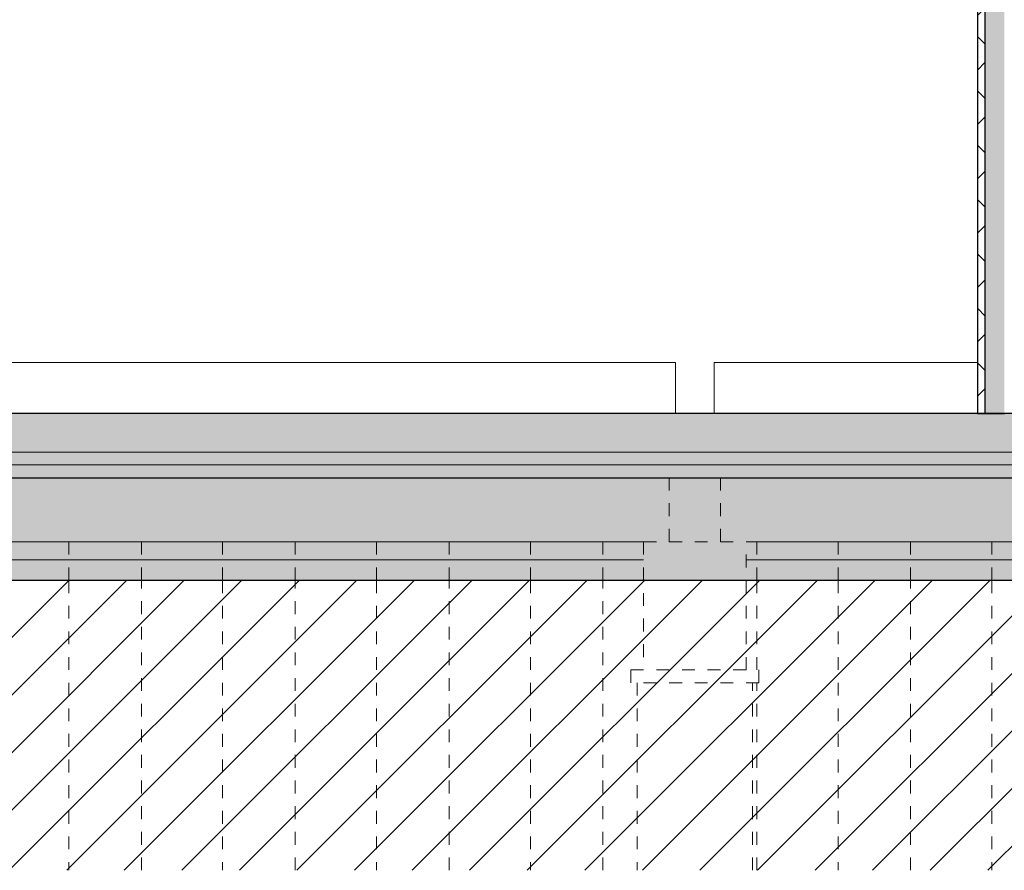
# Model space of a CAD drawing. Header units: millimetres. Extents: x 200776 to 378340, y -23587 to 19113.
# Tile 31 of 61: x 266374 to 274054, y -3564 to 3074. Entities that reach past the tile are written whole.
import ezdxf

# ---------------------------------------------------------------- set-up
doc = ezdxf.new("R2010")
doc.units = ezdxf.units.MM
doc.linetypes.add('A_CARA_02_Čárkovaná', pattern=[200, 100, -100])
for name, color, linetype, lineweight in [('CA_PODLAHA', 1, 'Continuous', 25), ('CA_PODLAHA25', 7, 'Continuous', 13), ('CA_POHHRA25', 7, 'Continuous', 13), ('CA_REZY', 1, 'Continuous', 25), ('CA_SRAFY', 9, 'Continuous', 25), ('CA_ZAKLADY25', 7, 'Continuous', 13), ('CA_ZARIZPRED', 8, 'Continuous', 13), ('Terénní útvar', 55, 'Continuous', 13), ('Vzor v řezu', 55, 'Continuous', 9)]:
    doc.layers.add(name, color=color, linetype=linetype, lineweight=lineweight)
pattern_1 = [(50, (248519.7, 1115), (728.7365, -63.756), [76.2, -838.2]), (355, (248519.7, 1115), (-140.972, 764.228), [60.96, -670.56]), (100.451, (248580.4, 1109.7), (587.77, 700.467), [64.76, -712.36]), (46.184, (248519.7, 1318.2), (1084.316, -168.171), [114.3, -1257.3]), (96.636, (248610.1, 1304.2), (949.61, 989.71), [97.14, -1068.54]), (351.184, (248519.7, 1318.2), (949.62, 989.7), [91.44, -1005.84]), (21, (248621.3, 1267.4), (606.458, -409.0606), [76.2, -838.2]), (326, (248621.3, 1267.4), (247.208, 736.753), [60.96, -670.56]), (71.451, (248671.84, 1233.3), (853.668, 327.685), [64.76, -712.36]), (37.5, (248519.7, 1115), (12.3547, 338.2201), [33.528, -628.904, 33.528, -647.192, -673.1]), (37.5, (248519.7, 1115), (12.3547, 338.2201), [-1343.152, 33.528, -639.572]), (7.5, (248519.7, 1115), (267.279, 400.722), [33.528, -354.584, 33.528, -613.664, -256.54]), (7.5, (248519.7, 1115), (267.279, 400.722), [-1035.304, 33.528, -223.012]), (327.5, (248293.13, 1115), (542.3633, -22.9153), [33.528, -220.472, 33.528, -1810.512]), (327.5, (248293.13, 1115), (542.3633, -22.9153), [-287.528, -758.952, 33.528, -1018.032]), (317.5, (248191.53, 1115), (592.517, 101.707), [33.528, -296.672, 33.528, -492.76, -746.76]), (317.5, (248191.53, 1115), (592.517, 101.707), [-856.488, 33.528, -713.232])]

# ---------------------------------------------------------------- blocks, each defined once
blk = doc.blocks.new('ocelová kce final - 11542_003_OK-HALA_TaO-2_ET_AciS_2025-05-29_upr_dwg-2597525-Řez 1 - vestavek V9')
at = {"layer": 'CA_REZY'}
for p, q in [((289420, 0), (205090, 0)), ((205090, -500), (289420, -500))]:
    blk.add_line(p, q, dxfattribs=at)
blk = doc.blocks.new('ocelová kce final - ocelová kce final-2597615-Řez 1 - vestavek V9')
blk.add_blockref('ocelová kce final - 11542_003_OK-HALA_TaO-2_ET_AciS_2025-05-29_upr_dwg-2597525-Řez 1 - vestavek V9', (0, 0))

msp = doc.modelspace()

# ---------------------------------------------------------------- hatches: boundary and pattern name
at = {"layer": 'CA_SRAFY', "lineweight": 9}
h = msp.add_hatch(dxfattribs=at)
h.set_pattern_fill('FP_31', color=256, style=0, pattern_type=2)
h.set_pattern_definition([(45, (248519.7, 1115), (-212.132, 212.132), []), (135, (248519.7, 1115), (-212.132, -212.132), [])])
h.paths.add_polyline_path([(273845, 0), (273905, 0), (273905, 14047.2), (273845, 14047.2), (273845, 1165.4)])
h = msp.add_hatch(dxfattribs=at)
h.set_pattern_fill('FP_27', color=256, angle=-108.43, style=0, pattern_type=2)
h.set_pattern_definition([(251.57, (274049.966, 7093.259), (0.003194, -40.64254), [6.096, -283.058, 32.106, 0]), (108.43, (274049.966, 7083.1), (-0.003194, -40.64254), [6.096, -283.058, 31.648, 0]), (198.43, (274049.966, 7093.259), (101.608582, 20.312969), [96.368, -224.892]), (161.57, (274049.966, 7083.1), (-101.608582, 20.312969), [96.368, -224.892])])
h.paths.add_polyline_path([(274055, 0), (274055, 14047.2), (273905, 14047.2), (273905, 0)])
h = msp.add_hatch(dxfattribs=at)
h.set_pattern_fill('FP_6', color=256, style=0, pattern_type=2)
h.set_pattern_definition([(45, (248519.7, 1115), (-269.4077, 269.4077), []), (45, (248789.1, 1115), (-269.4077, 269.4077), [190.5, -95.25])])
h.paths.add_polyline_path([(249178.9, -300), (289210, -300), (289210, 0), (205350, 0), (205350, -300), (248817.7, -300)])
h = msp.add_hatch(dxfattribs=at)
h.set_pattern_fill('FP_5', color=256, style=0, pattern_type=2)
h.set_pattern_definition(pattern_1)
h.paths.add_polyline_path([(205350, -400), (289210, -400), (289210, -300), (205350, -300), (205350, -312.5)])
h = msp.add_hatch(dxfattribs=at)
h.set_pattern_fill('FP_5', color=256, style=0, pattern_type=2)
h.set_pattern_definition(pattern_1)
h.paths.add_polyline_path([(248095.3, -1300), (289210, -1300), (289210, -400), (205350, -400), (205350, -1300), (247734.1, -1300)])
at = {"layer": 'Vzor v řezu'}
h = msp.add_hatch(dxfattribs=at)
h.set_pattern_fill('FP_7', color=256, style=0, pattern_type=2)
h.set_pattern_definition([(45, (248519.7, 1115), (-224.5064, 224.5064), [])])
h.paths.add_polyline_path([(241593.5, -3564), (293247, -3564), (293247, -181.4), (290104.4, -185.2), (289580, -184.2), (289580, -1140), (289210, -1140), (289210, -1300), (205350, -1300), (205350, -1140), (204945, -1140), (204945, -210), (202289.9, -210), (202289.9, 2963), (200776.3, 2922), (200776.3, -3564), (241232.2, -3564)])

# ---------------------------------------------------------------- linework, layer by layer
at = {"layer": 'CA_PODLAHA'}
for p, q in [((289210, 0), (205350, 0)), ((205350, -1300), (289210, -1300))]:
    msp.add_line(p, q, dxfattribs=at)
at = {"layer": 'CA_PODLAHA25'}
for p, q in [((289210, -300), (205350, -300)), ((289210, -400), (205350, -400))]:
    msp.add_line(p, q, dxfattribs=at)
at = {"layer": 'CA_POHHRA25'}
for p, q in [((266000, 400), (271490, 400)), ((271490, 400), (271490, 0)), ((271790, 0), (271790, 400)), ((271790, 400), (273845, 400)), ((271240, -1000), (266040, -1000)), ((277240, -1000), (272040, -1000))]:
    msp.add_line(p, q, dxfattribs=at)
at = {"layer": 'CA_REZY'}
for p, q in [((273845, 14047.2), (273845, 0)), ((273905, 0), (273905, 14047.2)), ((273845, 0), (273905, 0)), ((273905, 0), (274055, 0))]:
    msp.add_line(p, q, dxfattribs=at)
at = {"layer": 'CA_ZAKLADY25', "linetype": 'A_CARA_02_Čárkovaná', "lineweight": 9}
for p, q in [((271440, -500), (271440, -1000)), ((271840, -500), (271840, -1000)), ((266757, -1000), (266757, -1300)), ((267323.1, -1300), (267323.1, -1000)), ((267957, -1000), (267957, -1300)), ((268523.1, -1300), (268523.1, -1000)), ((269157, -1000), (269157, -1300)), ((269723.1, -1300), (269723.1, -1000)), ((270357, -1000), (270357, -1300)), ((270923.1, -1300), (270923.1, -1000)), ((271240, -1000), (272040, -1000)), ((271240, -1000), (271240, -2000)), ((272040, -2000), (272040, -1000)), ((272123.1, -1300), (272123.1, -1000)), ((272757, -1000), (272757, -1300)), ((273323.1, -1300), (273323.1, -1000)), ((273957, -1000), (273957, -1300)), ((266757, -1300), (266757, -3564)), ((267323.1, -3564), (267323.1, -1300)), ((267957, -1300), (267957, -3564)), ((268523.1, -3564), (268523.1, -1300)), ((269157, -1300), (269157, -3564)), ((269723.1, -3564), (269723.1, -1300)), ((270357, -1300), (270357, -3564)), ((270923.1, -3564), (270923.1, -1300)), ((272123.1, -2000), (272123.1, -1300)), ((272757, -1300), (272757, -3564)), ((273323.1, -3564), (273323.1, -1300)), ((273957, -1300), (273957, -3564)), ((271140, -2000), (272140, -2000)), ((271140, -2000), (271140, -2100)), ((272140, -2100), (272140, -2000)), ((272140, -2100), (271140, -2100)), ((271190, -2100), (271190, -3564)), ((272090, -3564), (272090, -2100)), ((272123.1, -3564), (272123.1, -2100))]:
    msp.add_line(p, q, dxfattribs=at)
at = {"layer": 'Terénní útvar', "color": 135}
for p, q in [((266040, -1140), (271240, -1140)), ((272040, -1140), (277240, -1140))]:
    msp.add_line(p, q, dxfattribs=at)

# ---------------------------------------------------------------- block references
at = {"layer": 'CA_ZARIZPRED'}
msp.add_blockref('ocelová kce final - ocelová kce final-2597615-Řez 1 - vestavek V9', (0, 0), dxfattribs=at)

doc.saveas('drawing.dxf')
